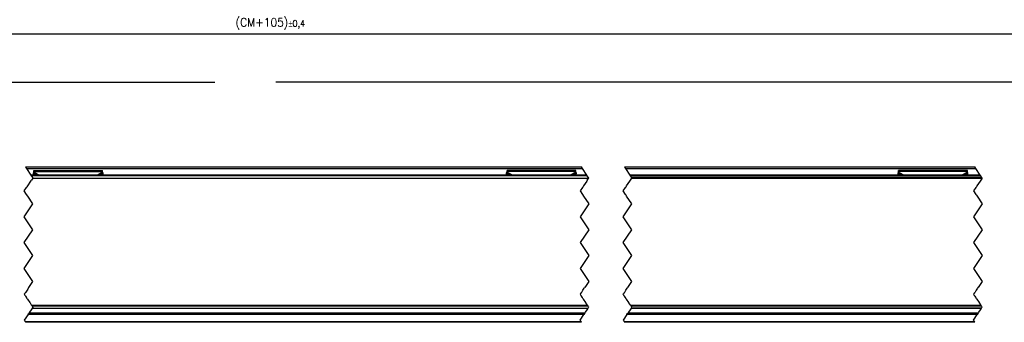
# Model space of a CAD drawing. Header units: millimetres. Extents: x -418 to 2050, y -784 to 1107.
# Tile 10 of 61: x -36 to 193, y 24 to 95. Entities that reach past the tile are written whole.
import ezdxf

# ---------------------------------------------------------------- set-up
doc = ezdxf.new("R2010")
doc.units = ezdxf.units.MM
doc.linetypes.add('DOT_CENTER', pattern=[14, 12, -1, 0, -1])
doc.layers.add('1', color=7, linetype='Continuous')
doc.styles.add('CONVERTER_12', font='txt.shx', dxfattribs={"width": 0.9})
doc.dimstyles.new('ME10_DIM_25', dxfattribs={"dimtxt": 2, "dimasz": 2, "dimexe": 1, "dimexo": 1, "dimgap": 1, "dimtad": 1, "dimdsep": 46, "dimtxsty": 'CONVERTER_12', "dimsah": 1, "dimcen": 0.09, "dimclrd": 2, "dimclre": 2, "dimclrt": 2, "dimadec": 0, "dimazin": 0, "dimtol": 1, "dimtp": 0.4, "dimtm": 0.4, "dimtfac": 0.75, "dimtdec": 0, "dimtix": 1, "dimtmove": 0, "dimatfit": 3, "dimfxl": 1, "dimtolj": 1, "dimtzin": 0, "dimarcsym": 0})
doc.dimstyles.get("Standard").update_dxf_attribs({"dimtxt": 0.18, "dimasz": 0.18, "dimexe": 0.18, "dimexo": 0.0625, "dimgap": 0.09, "dimtad": 0, "dimtih": 1, "dimtoh": 1, "dimdec": 4, "dimzin": 0, "dimdsep": 46, "dimtxsty": 'Standard', "dimcen": 0.09, "dimadec": 0, "dimazin": 0, "dimtfac": 1, "dimtdec": 4, "dimtofl": 0, "dimtmove": 0, "dimatfit": 3, "dimfxl": 1, "dimtolj": 1, "dimtzin": 0, "dimarcsym": 0})

# ---------------------------------------------------------------- blocks, each defined once
blk = doc.blocks.new('REGLA_SV2-1340__16', base_point=(-302.89, 26.25))
at = {"color": 2, "linetype": 'DOT_CENTER'}
for p, q in [((-33.08, 58.45), (-32.97, 58.29)), ((-33.08, 57.05), (-32.95, 57.24)), ((-32.97, 58.29), (-32.94, 58.25)), ((-32.62, 57.76), (-32.95, 57.24)), ((-32.94, 58.25), (-32.81, 58.05)), ((-32.81, 58.05), (-32.75, 57.96)), ((-32.75, 57.96), (-32.74, 57.95)), ((-32.74, 57.95), (-32.62, 57.76)), ((96.24, 58.29), (96.14, 58.45)), ((96.27, 57.24), (96.14, 57.05)), ((96.27, 58.25), (96.24, 58.29)), ((96.41, 58.05), (96.27, 58.25)), ((96.27, 57.24), (96.61, 57.75)), ((96.47, 57.96), (96.41, 58.05)), ((96.48, 57.95), (96.47, 57.96)), ((96.61, 57.75), (96.48, 57.95)), ((106.14, 58.45), (106.24, 58.29)), ((106.14, 57.05), (106.27, 57.24)), ((106.24, 58.29), (106.27, 58.25)), ((106.27, 58.25), (106.41, 58.05)), ((106.27, 57.24), (106.6, 57.76)), ((106.41, 58.05), (106.47, 57.96)), ((106.47, 57.96), (106.48, 57.95)), ((106.48, 57.95), (106.6, 57.76)), ((187.68, 58.29), (187.58, 58.45)), ((187.71, 57.25), (187.58, 57.05)), ((187.71, 58.25), (187.68, 58.29)), ((187.85, 58.05), (187.71, 58.25)), ((188.04, 57.76), (187.71, 57.25)), ((187.91, 57.96), (187.85, 58.05)), ((187.92, 57.95), (187.91, 57.96)), ((188.04, 57.76), (187.92, 57.95)), ((-34.61, 54.75), (-34.08, 55.55)), ((-34.08, 55.55), (-33.94, 55.75)), ((-33.94, 55.75), (-33.81, 55.95)), ((-33.81, 55.95), (-33.08, 57.05)), ((95.14, 55.55), (94.61, 54.75)), ((95.27, 55.75), (95.14, 55.55)), ((95.41, 55.95), (95.27, 55.75)), ((96.14, 57.05), (95.41, 55.95)), ((104.61, 54.75), (105.14, 55.55)), ((105.14, 55.55), (105.27, 55.75)), ((105.27, 55.75), (105.41, 55.95)), ((105.41, 55.95), (106.13, 57.04)), ((106.13, 57.04), (106.14, 57.05)), ((186.58, 55.55), (186.05, 54.75)), ((186.71, 55.75), (186.58, 55.55)), ((186.84, 55.95), (186.71, 55.75)), ((187.57, 57.04), (186.84, 55.95)), ((187.58, 57.05), (187.57, 57.04)), ((-34.07, 53.95), (-34.61, 54.75)), ((-33.81, 53.55), (-34.07, 53.95)), ((-32.61, 51.75), (-33.81, 53.55)), ((94.61, 54.75), (95.14, 53.95)), ((95.14, 53.95), (95.41, 53.55)), ((95.41, 53.55), (96.61, 51.75)), ((105.14, 53.95), (104.61, 54.75)), ((105.28, 53.75), (105.14, 53.95)), ((105.41, 53.55), (105.28, 53.75)), ((106.61, 51.75), (105.41, 53.55)), ((186.05, 54.75), (186.58, 53.95)), ((186.58, 53.95), (186.71, 53.75)), ((186.71, 53.75), (186.85, 53.55)), ((186.85, 53.55), (188.05, 51.75)), ((-34.61, 48.75), (-32.61, 51.75)), ((96.61, 51.75), (94.61, 48.75)), ((104.61, 48.75), (106.61, 51.75)), ((188.05, 51.75), (186.05, 48.75)), ((-32.61, 45.75), (-34.61, 48.75)), ((94.61, 48.75), (96.61, 45.75)), ((106.61, 45.75), (104.61, 48.75)), ((186.05, 48.75), (188.05, 45.75)), ((-34.61, 42.75), (-32.61, 45.75)), ((96.61, 45.75), (94.61, 42.75)), ((104.61, 42.75), (106.61, 45.75)), ((188.05, 45.75), (186.05, 42.75)), ((-32.61, 39.75), (-34.61, 42.75)), ((94.61, 42.75), (96.61, 39.75)), ((106.61, 39.75), (104.61, 42.75)), ((186.05, 42.75), (188.05, 39.75)), ((-34.61, 36.75), (-32.61, 39.75)), ((96.61, 39.75), (94.61, 36.75)), ((104.61, 36.75), (106.61, 39.75)), ((188.05, 39.75), (186.05, 36.75)), ((-32.61, 33.75), (-34.61, 36.75)), ((94.61, 36.75), (96.61, 33.75)), ((106.61, 33.75), (104.61, 36.75)), ((186.05, 36.75), (188.05, 33.75)), ((-33.67, 32.15), (-33.8, 31.96)), ((-33.58, 32.29), (-33.67, 32.15)), ((-33.57, 32.32), (-33.58, 32.29)), ((-33.57, 32.32), (-33.54, 32.36)), ((-33.54, 32.36), (-32.61, 33.75)), ((95.41, 31.96), (95.54, 32.15)), ((95.54, 32.15), (95.63, 32.29)), ((95.63, 32.29), (95.65, 32.32)), ((95.68, 32.36), (95.65, 32.32)), ((96.61, 33.75), (95.68, 32.36)), ((105.25, 31.72), (105.54, 32.15)), ((105.54, 32.15), (105.63, 32.29)), ((105.63, 32.29), (105.65, 32.32)), ((105.65, 32.32), (106.61, 33.75)), ((186.98, 32.15), (186.69, 31.72)), ((187.07, 32.29), (186.98, 32.15)), ((187.09, 32.32), (187.07, 32.29)), ((188.05, 33.75), (187.09, 32.32)), ((-34.61, 30.75), (-34.53, 30.87)), ((-34.5, 30.59), (-34.61, 30.75)), ((-34.53, 30.87), (-34.5, 30.91)), ((-34.48, 30.95), (-34.5, 30.91)), ((-34.47, 30.55), (-34.5, 30.59)), ((-34.44, 31.01), (-34.48, 30.95)), ((-34.43, 30.49), (-34.47, 30.55)), ((-34.44, 31.01), (-34.41, 31.04)), ((-34.43, 30.49), (-34.32, 30.32)), ((-34.41, 31.04), (-34.39, 31.08)), ((-34.39, 31.08), (-34.38, 31.09)), ((-34.36, 31.12), (-34.38, 31.09)), ((-34.35, 31.15), (-34.36, 31.12)), ((-34.32, 31.18), (-34.35, 31.15)), ((-34.32, 31.18), (-34.26, 31.28)), ((-34.32, 30.32), (-34.18, 30.11)), ((-33.96, 31.72), (-34.26, 31.28)), ((-34.18, 30.11), (-34.1, 29.99)), ((-34.1, 29.99), (-34.09, 29.96)), ((-34.09, 29.96), (-34.08, 29.95)), ((-34.08, 29.95), (-34.07, 29.94)), ((-34.07, 29.94), (-33.99, 29.81)), ((-33.9, 29.69), (-33.99, 29.81)), ((-33.8, 31.96), (-33.96, 31.72)), ((94.69, 30.87), (94.61, 30.75)), ((94.61, 30.75), (94.71, 30.59)), ((94.71, 30.91), (94.69, 30.87)), ((94.71, 30.91), (94.74, 30.95)), ((94.71, 30.59), (94.74, 30.55)), ((94.74, 30.95), (94.78, 31.01)), ((94.74, 30.55), (94.78, 30.49)), ((94.8, 31.04), (94.78, 31.01)), ((94.89, 30.32), (94.78, 30.49)), ((94.83, 31.08), (94.8, 31.04)), ((94.83, 31.09), (94.86, 31.12)), ((94.83, 31.09), (94.83, 31.08)), ((94.86, 31.12), (94.87, 31.15)), ((94.87, 31.15), (94.9, 31.18)), ((95.04, 30.11), (94.89, 30.32)), ((94.96, 31.28), (94.9, 31.18)), ((94.96, 31.28), (95.25, 31.72)), ((95.12, 29.99), (95.04, 30.11)), ((95.13, 29.96), (95.12, 29.99)), ((95.14, 29.95), (95.13, 29.96)), ((95.15, 29.94), (95.14, 29.95)), ((95.23, 29.81), (95.15, 29.94)), ((95.23, 29.81), (95.31, 29.69)), ((95.25, 31.72), (95.41, 31.96)), ((104.61, 30.75), (104.69, 30.87)), ((104.71, 30.59), (104.61, 30.75)), ((104.69, 30.87), (104.71, 30.91)), ((104.71, 30.91), (104.74, 30.95)), ((104.74, 30.55), (104.71, 30.59)), ((104.74, 30.95), (104.8, 31.04)), ((104.78, 30.49), (104.74, 30.55)), ((104.89, 30.32), (104.78, 30.49)), ((104.8, 31.04), (104.83, 31.09)), ((104.83, 31.09), (104.86, 31.12)), ((104.86, 31.12), (104.96, 31.28)), ((105.04, 30.11), (104.89, 30.32)), ((104.96, 31.28), (105.25, 31.72)), ((105.12, 29.99), (105.04, 30.11)), ((105.13, 29.96), (105.12, 29.99)), ((105.14, 29.95), (105.13, 29.96)), ((105.23, 29.81), (105.14, 29.95)), ((105.26, 29.77), (105.23, 29.81)), ((105.28, 29.74), (105.26, 29.77)), ((186.13, 30.87), (186.05, 30.75)), ((186.05, 30.75), (186.15, 30.59)), ((186.15, 30.91), (186.13, 30.87)), ((186.18, 30.95), (186.15, 30.91)), ((186.15, 30.59), (186.18, 30.55)), ((186.24, 31.04), (186.18, 30.95)), ((186.18, 30.55), (186.22, 30.49)), ((186.22, 30.49), (186.33, 30.32)), ((186.27, 31.09), (186.24, 31.04)), ((186.29, 31.12), (186.27, 31.09)), ((186.4, 31.28), (186.29, 31.12)), ((186.33, 30.32), (186.47, 30.11)), ((186.69, 31.72), (186.4, 31.28)), ((186.47, 30.11), (186.55, 29.99)), ((186.55, 29.99), (186.57, 29.96)), ((186.57, 29.96), (186.58, 29.95)), ((186.58, 29.95), (186.67, 29.81)), ((186.67, 29.81), (186.7, 29.77)), ((186.7, 29.77), (186.72, 29.74)), ((-33.87, 29.64), (-33.9, 29.69)), ((-33.87, 29.64), (-33.32, 28.82)), ((-33.32, 28.82), (-33.27, 28.73)), ((-33.27, 28.73), (-33.08, 28.46)), ((-33.08, 28.46), (-32.97, 28.3)), ((-32.97, 28.3), (-32.9, 28.19)), ((-32.9, 28.19), (-32.88, 28.15)), ((-32.88, 28.15), (-32.87, 28.14)), ((-32.87, 28.14), (-32.76, 27.98)), ((-32.75, 27.54), (-32.87, 27.36)), ((-32.76, 27.98), (-32.75, 27.96)), ((-32.75, 27.96), (-32.67, 27.84)), ((-32.74, 27.56), (-32.75, 27.54)), ((-32.65, 27.68), (-32.74, 27.56)), ((-32.67, 27.84), (-32.61, 27.75)), ((-32.61, 27.75), (-32.65, 27.69)), ((-32.65, 27.69), (-32.65, 27.68)), ((95.31, 29.69), (95.35, 29.64)), ((95.89, 28.82), (95.35, 29.64)), ((95.95, 28.73), (95.89, 28.82)), ((96.13, 28.46), (95.95, 28.73)), ((96.24, 28.3), (96.13, 28.46)), ((96.31, 28.19), (96.24, 28.3)), ((96.34, 28.15), (96.31, 28.19)), ((96.35, 28.14), (96.34, 28.15)), ((96.46, 27.98), (96.35, 28.14)), ((96.35, 27.36), (96.46, 27.54)), ((96.47, 27.96), (96.46, 27.98)), ((96.46, 27.54), (96.48, 27.56)), ((96.55, 27.84), (96.47, 27.96)), ((96.48, 27.56), (96.56, 27.68)), ((96.61, 27.75), (96.55, 27.84)), ((96.56, 27.68), (96.57, 27.69)), ((96.57, 27.69), (96.61, 27.75)), ((105.31, 29.69), (105.28, 29.74)), ((105.35, 29.64), (105.31, 29.69)), ((105.89, 28.82), (105.35, 29.64)), ((105.95, 28.73), (105.89, 28.82)), ((106.13, 28.46), (105.95, 28.73)), ((106.2, 28.36), (106.13, 28.46)), ((106.24, 28.3), (106.2, 28.36)), ((106.31, 28.19), (106.24, 28.3)), ((106.34, 28.15), (106.31, 28.19)), ((106.34, 28.15), (106.35, 28.14)), ((106.35, 28.14), (106.46, 27.98)), ((106.46, 27.54), (106.35, 27.36)), ((106.46, 27.98), (106.47, 27.96)), ((106.48, 27.55), (106.46, 27.54)), ((106.47, 27.96), (106.55, 27.84)), ((106.56, 27.68), (106.48, 27.55)), ((106.55, 27.84), (106.61, 27.75)), ((106.57, 27.69), (106.56, 27.68)), ((106.61, 27.75), (106.57, 27.69)), ((186.72, 29.74), (186.75, 29.69)), ((186.75, 29.69), (186.79, 29.64)), ((186.79, 29.64), (187.33, 28.82)), ((187.33, 28.82), (187.39, 28.73)), ((187.39, 28.73), (187.57, 28.46)), ((187.57, 28.46), (187.64, 28.36)), ((187.64, 28.36), (187.68, 28.3)), ((187.68, 28.3), (187.75, 28.19)), ((187.75, 28.19), (187.78, 28.15)), ((187.79, 28.14), (187.78, 28.15)), ((187.89, 27.98), (187.79, 28.14)), ((187.79, 27.36), (187.9, 27.54)), ((187.91, 27.96), (187.89, 27.98)), ((187.9, 27.54), (187.92, 27.55)), ((187.99, 27.84), (187.91, 27.96)), ((187.92, 27.55), (188, 27.68)), ((188.05, 27.75), (187.99, 27.84)), ((188, 27.68), (188.01, 27.69)), ((188.01, 27.69), (188.05, 27.75)), ((-33.53, 26.37), (-33.61, 26.25)), ((-33.47, 26.45), (-33.53, 26.37)), ((-33.38, 26.59), (-33.47, 26.45)), ((-33, 27.16), (-33.38, 26.59)), ((-32.87, 27.36), (-33, 27.16)), ((95.61, 26.25), (95.68, 26.37)), ((95.68, 26.37), (95.74, 26.45)), ((95.74, 26.45), (95.84, 26.59)), ((95.84, 26.59), (96.21, 27.16)), ((96.21, 27.16), (96.35, 27.36)), ((105.68, 26.37), (105.61, 26.25)), ((105.74, 26.45), (105.68, 26.37)), ((105.84, 26.59), (105.74, 26.45)), ((106.21, 27.16), (105.84, 26.59)), ((106.35, 27.36), (106.21, 27.16)), ((187.05, 26.25), (187.12, 26.37)), ((187.12, 26.37), (187.18, 26.45)), ((187.18, 26.45), (187.28, 26.59)), ((187.28, 26.59), (187.65, 27.16)), ((187.65, 27.16), (187.79, 27.36))]:
    blk.add_line(p, q, dxfattribs=at)
at = {"color": 7, "linetype": 'Continuous'}
for p, q in [((96.14, 58.45), (-33.08, 58.45)), ((-32.62, 57.76), (96.61, 57.75)), ((187.58, 58.45), (106.14, 58.45)), ((106.47, 57.96), (187.91, 57.96)), ((-32.75, 27.54), (96.46, 27.54)), ((106.46, 27.54), (187.9, 27.54)), ((-33.61, 26.25), (95.61, 26.25)), ((105.61, 26.25), (187.05, 26.25))]:
    blk.add_line(p, q, dxfattribs=at)
at = {"color": 3, "linetype": 'Continuous'}
for p, q in [((96.27, 58.25), (-32.94, 58.25)), ((178.3, 58.25), (106.27, 58.25)), ((106.6, 57.76), (188.04, 57.76)), ((179.81, 58.25), (178.3, 58.25)), ((187.71, 58.25), (179.81, 58.25)), ((96.34, 28.15), (-32.88, 28.15)), ((96.46, 27.98), (-32.76, 27.98)), ((-32.74, 27.56), (96.48, 27.56)), ((187.78, 28.15), (106.34, 28.15)), ((187.89, 27.98), (106.46, 27.98)), ((187.92, 27.55), (106.48, 27.55)), ((-33.47, 26.45), (95.74, 26.45)), ((105.74, 26.45), (187.18, 26.45))]:
    blk.add_line(p, q, dxfattribs=at)
blk = doc.blocks.new('SOPORTE_SV2__18', base_point=(-302.89, 24.25))
at = {"color": 2, "linetype": 'DOT_CENTER'}
for p, q in [((-34.34, 60.35), (-34.11, 59.99)), ((-34.11, 59.99), (-33.08, 58.45)), ((95.11, 59.99), (94.88, 60.35)), ((96.14, 58.45), (95.11, 59.99)), ((104.88, 60.35), (105.11, 59.99)), ((105.11, 59.99), (106.14, 58.45)), ((186.55, 59.99), (186.31, 60.35)), ((187.58, 58.45), (186.55, 59.99)), ((-33.08, 58.45), (-32.97, 58.29)), ((-32.94, 58.25), (-32.81, 58.05)), ((-32.62, 57.76), (-32.94, 57.25)), ((-32.81, 58.05), (-32.75, 57.96)), ((-32.75, 57.96), (-32.74, 57.95)), ((-32.74, 57.95), (-32.62, 57.76)), ((96.24, 58.29), (96.14, 58.45)), ((96.27, 57.25), (96.61, 57.75)), ((96.47, 57.96), (96.41, 58.05)), ((96.48, 57.95), (96.47, 57.96)), ((96.61, 57.75), (96.48, 57.95)), ((106.14, 58.45), (106.24, 58.29)), ((106.27, 58.25), (106.41, 58.05)), ((106.27, 57.25), (106.61, 57.75)), ((106.41, 58.05), (106.47, 57.96)), ((106.47, 57.96), (106.48, 57.95)), ((106.48, 57.95), (106.61, 57.75)), ((187.68, 58.29), (187.58, 58.45)), ((187.71, 57.25), (187.58, 57.05)), ((187.71, 58.25), (187.68, 58.29)), ((187.85, 58.05), (187.71, 58.25)), ((188.05, 57.75), (187.71, 57.25)), ((-34.61, 54.75), (-34.08, 55.55)), ((-34.08, 55.55), (-33.94, 55.75)), ((-33.81, 55.95), (-33.08, 57.05)), ((95.14, 55.55), (94.61, 54.75)), ((95.27, 55.75), (95.14, 55.55)), ((95.41, 55.95), (95.27, 55.75)), ((96.14, 57.05), (95.41, 55.95)), ((104.61, 54.75), (105.14, 55.55)), ((105.14, 55.55), (105.27, 55.75)), ((105.27, 55.75), (105.41, 55.95)), ((105.41, 55.95), (106.13, 57.04)), ((106.13, 57.04), (106.14, 57.05)), ((186.58, 55.55), (186.05, 54.75)), ((186.71, 55.75), (186.58, 55.55)), ((187.57, 57.04), (186.84, 55.95)), ((187.58, 57.05), (187.57, 57.04)), ((-34.07, 53.95), (-34.61, 54.75)), ((-32.61, 51.75), (-33.81, 53.55)), ((94.61, 54.75), (95.14, 53.95)), ((95.41, 53.55), (96.61, 51.75)), ((105.14, 53.95), (104.61, 54.75)), ((105.28, 53.75), (105.14, 53.95)), ((105.41, 53.55), (105.28, 53.75)), ((106.61, 51.75), (105.41, 53.55)), ((186.05, 54.75), (186.58, 53.95)), ((186.58, 53.95), (186.71, 53.75)), ((186.71, 53.75), (186.85, 53.55)), ((186.85, 53.55), (188.05, 51.75)), ((-34.61, 48.75), (-32.61, 51.75)), ((96.61, 51.75), (94.61, 48.75)), ((104.61, 48.75), (106.61, 51.75)), ((188.05, 51.75), (186.05, 48.75)), ((-32.61, 45.75), (-34.61, 48.75)), ((94.61, 48.75), (96.61, 45.75)), ((106.61, 45.75), (104.61, 48.75)), ((186.05, 48.75), (188.05, 45.75)), ((-34.61, 42.75), (-32.61, 45.75)), ((96.61, 45.75), (94.61, 42.75)), ((104.61, 42.75), (106.61, 45.75)), ((188.05, 45.75), (186.05, 42.75)), ((-32.61, 39.75), (-34.61, 42.75)), ((94.61, 42.75), (96.61, 39.75)), ((106.61, 39.75), (104.61, 42.75)), ((186.05, 42.75), (188.05, 39.75)), ((-34.61, 36.75), (-32.61, 39.75)), ((96.61, 39.75), (94.61, 36.75)), ((104.61, 36.75), (106.61, 39.75)), ((188.05, 39.75), (186.05, 36.75)), ((-32.61, 33.75), (-34.61, 36.75)), ((94.61, 36.75), (96.61, 33.75)), ((106.61, 33.75), (104.61, 36.75)), ((186.05, 36.75), (188.05, 33.75)), ((-33.67, 32.15), (-33.8, 31.96)), ((-33.58, 32.29), (-33.67, 32.15)), ((-33.57, 32.32), (-33.58, 32.29)), ((-33.57, 32.32), (-33.54, 32.36)), ((-33.54, 32.36), (-32.61, 33.75)), ((95.41, 31.96), (95.54, 32.15)), ((95.54, 32.15), (95.63, 32.29)), ((95.63, 32.29), (95.65, 32.32)), ((95.68, 32.36), (95.65, 32.32)), ((96.61, 33.75), (95.68, 32.36)), ((105.25, 31.72), (105.54, 32.15)), ((105.54, 32.15), (105.63, 32.29)), ((105.63, 32.29), (105.65, 32.32)), ((105.65, 32.32), (106.61, 33.75)), ((186.98, 32.15), (186.69, 31.72)), ((187.07, 32.29), (186.98, 32.15)), ((187.09, 32.32), (187.07, 32.29)), ((188.05, 33.75), (187.09, 32.32)), ((-34.61, 30.75), (-34.53, 30.87)), ((-34.5, 30.59), (-34.61, 30.75)), ((-34.53, 30.87), (-34.5, 30.91)), ((-34.48, 30.95), (-34.5, 30.91)), ((-34.47, 30.55), (-34.5, 30.59)), ((-34.44, 31.01), (-34.48, 30.95)), ((-34.43, 30.49), (-34.47, 30.55)), ((-34.44, 31.01), (-34.41, 31.04)), ((-34.43, 30.49), (-34.32, 30.32)), ((-34.41, 31.04), (-34.39, 31.08)), ((-34.39, 31.08), (-34.38, 31.09)), ((-34.36, 31.12), (-34.38, 31.09)), ((-34.35, 31.15), (-34.36, 31.12)), ((-34.32, 31.18), (-34.35, 31.15)), ((-34.32, 31.18), (-34.26, 31.28)), ((-34.32, 30.32), (-34.18, 30.11)), ((-33.96, 31.72), (-34.26, 31.28)), ((-34.18, 30.11), (-34.1, 29.99)), ((-34.1, 29.99), (-34.09, 29.96)), ((-34.09, 29.96), (-34.08, 29.95)), ((-34.08, 29.95), (-34.07, 29.94)), ((-34.07, 29.94), (-33.99, 29.81)), ((-33.9, 29.69), (-33.99, 29.81)), ((-33.8, 31.96), (-33.96, 31.72)), ((94.69, 30.87), (94.61, 30.75)), ((94.61, 30.75), (94.71, 30.59)), ((94.71, 30.91), (94.69, 30.87)), ((94.71, 30.91), (94.74, 30.95)), ((94.71, 30.59), (94.74, 30.55)), ((94.74, 30.95), (94.78, 31.01)), ((94.74, 30.55), (94.78, 30.49)), ((94.8, 31.04), (94.78, 31.01)), ((94.89, 30.32), (94.78, 30.49)), ((94.83, 31.08), (94.8, 31.04)), ((94.83, 31.09), (94.86, 31.12)), ((94.83, 31.09), (94.83, 31.08)), ((94.86, 31.12), (94.87, 31.15)), ((94.87, 31.15), (94.9, 31.18)), ((95.04, 30.11), (94.89, 30.32)), ((94.96, 31.28), (94.9, 31.18)), ((94.96, 31.28), (95.25, 31.72)), ((95.12, 29.99), (95.04, 30.11)), ((95.13, 29.96), (95.12, 29.99)), ((95.14, 29.95), (95.13, 29.96)), ((95.15, 29.94), (95.14, 29.95)), ((95.23, 29.81), (95.15, 29.94)), ((95.23, 29.81), (95.31, 29.69)), ((95.25, 31.72), (95.41, 31.96)), ((104.61, 30.75), (104.69, 30.87)), ((104.71, 30.59), (104.61, 30.75)), ((104.69, 30.87), (104.71, 30.91)), ((104.71, 30.91), (104.74, 30.95)), ((104.74, 30.55), (104.71, 30.59)), ((104.74, 30.95), (104.8, 31.04)), ((104.78, 30.49), (104.74, 30.55)), ((104.89, 30.32), (104.78, 30.49)), ((104.8, 31.04), (104.83, 31.09)), ((104.83, 31.09), (104.86, 31.12)), ((104.86, 31.12), (104.96, 31.28)), ((105.04, 30.11), (104.89, 30.32)), ((104.96, 31.28), (105.25, 31.72)), ((105.12, 29.99), (105.04, 30.11)), ((105.13, 29.96), (105.12, 29.99)), ((105.14, 29.95), (105.13, 29.96)), ((105.23, 29.81), (105.14, 29.95)), ((105.26, 29.77), (105.23, 29.81)), ((105.28, 29.74), (105.26, 29.77)), ((186.13, 30.87), (186.05, 30.75)), ((186.05, 30.75), (186.15, 30.59)), ((186.15, 30.91), (186.13, 30.87)), ((186.18, 30.95), (186.15, 30.91)), ((186.15, 30.59), (186.18, 30.55)), ((186.24, 31.04), (186.18, 30.95)), ((186.18, 30.55), (186.22, 30.49)), ((186.22, 30.49), (186.33, 30.32)), ((186.27, 31.09), (186.24, 31.04)), ((186.29, 31.12), (186.27, 31.09)), ((186.4, 31.28), (186.29, 31.12)), ((186.33, 30.32), (186.47, 30.11)), ((186.69, 31.72), (186.4, 31.28)), ((186.47, 30.11), (186.55, 29.99)), ((186.55, 29.99), (186.57, 29.96)), ((186.57, 29.96), (186.58, 29.95)), ((186.58, 29.95), (186.67, 29.81)), ((186.67, 29.81), (186.7, 29.77)), ((186.7, 29.77), (186.72, 29.74)), ((-33.87, 29.64), (-33.9, 29.69)), ((-33.87, 29.64), (-33.32, 28.82)), ((-33.32, 28.82), (-33.27, 28.73)), ((-33.27, 28.73), (-33.08, 28.46)), ((-33.08, 28.46), (-32.97, 28.3)), ((-32.97, 28.3), (-32.9, 28.19)), ((-32.9, 28.19), (-32.88, 28.15)), ((-32.88, 28.15), (-32.87, 28.14)), ((-32.87, 28.14), (-32.76, 27.98)), ((-32.75, 27.54), (-32.87, 27.36)), ((-32.76, 27.98), (-32.75, 27.96)), ((-32.75, 27.96), (-32.67, 27.84)), ((-32.74, 27.56), (-32.75, 27.54)), ((-32.65, 27.68), (-32.74, 27.56)), ((-32.67, 27.84), (-32.61, 27.75)), ((-32.61, 27.75), (-32.65, 27.69)), ((-32.65, 27.69), (-32.65, 27.68)), ((95.31, 29.69), (95.35, 29.64)), ((95.89, 28.82), (95.35, 29.64)), ((95.95, 28.73), (95.89, 28.82)), ((96.13, 28.46), (95.95, 28.73)), ((96.24, 28.3), (96.13, 28.46)), ((96.31, 28.19), (96.24, 28.3)), ((96.34, 28.15), (96.31, 28.19)), ((96.35, 28.14), (96.34, 28.15)), ((96.46, 27.98), (96.35, 28.14)), ((96.35, 27.36), (96.46, 27.54)), ((96.47, 27.96), (96.46, 27.98)), ((96.46, 27.54), (96.48, 27.56)), ((96.55, 27.84), (96.47, 27.96)), ((96.48, 27.56), (96.56, 27.68)), ((96.61, 27.75), (96.55, 27.84)), ((96.56, 27.68), (96.57, 27.69)), ((96.57, 27.69), (96.61, 27.75)), ((105.31, 29.69), (105.28, 29.74)), ((105.35, 29.64), (105.31, 29.69)), ((105.89, 28.82), (105.35, 29.64)), ((105.95, 28.73), (105.89, 28.82)), ((106.13, 28.46), (105.95, 28.73)), ((106.2, 28.36), (106.13, 28.46)), ((106.24, 28.3), (106.2, 28.36)), ((106.31, 28.19), (106.24, 28.3)), ((106.34, 28.15), (106.31, 28.19)), ((106.34, 28.15), (106.35, 28.14)), ((106.35, 28.14), (106.46, 27.98)), ((106.46, 27.54), (106.35, 27.36)), ((106.46, 27.98), (106.47, 27.96)), ((106.48, 27.55), (106.46, 27.54)), ((106.47, 27.96), (106.55, 27.84)), ((106.56, 27.68), (106.48, 27.55)), ((106.55, 27.84), (106.61, 27.75)), ((106.57, 27.69), (106.56, 27.68)), ((106.61, 27.75), (106.57, 27.69)), ((186.72, 29.74), (186.75, 29.69)), ((186.75, 29.69), (186.79, 29.64)), ((186.79, 29.64), (187.33, 28.82)), ((187.33, 28.82), (187.39, 28.73)), ((187.39, 28.73), (187.57, 28.46)), ((187.57, 28.46), (187.64, 28.36)), ((187.64, 28.36), (187.68, 28.3)), ((187.68, 28.3), (187.75, 28.19)), ((187.75, 28.19), (187.78, 28.15)), ((187.79, 28.14), (187.78, 28.15)), ((187.89, 27.98), (187.79, 28.14)), ((187.79, 27.36), (187.9, 27.54)), ((187.91, 27.96), (187.89, 27.98)), ((187.9, 27.54), (187.92, 27.55)), ((187.99, 27.84), (187.91, 27.96)), ((187.92, 27.55), (188, 27.68)), ((188.05, 27.75), (187.99, 27.84)), ((188, 27.68), (188.01, 27.69)), ((188.01, 27.69), (188.05, 27.75)), ((-33.74, 26.05), (-34.61, 24.75)), ((-33.74, 26.05), (-33.61, 26.25)), ((-33.53, 26.37), (-33.61, 26.25)), ((-33.47, 26.45), (-33.53, 26.37)), ((-33.38, 26.59), (-33.47, 26.45)), ((-33, 27.16), (-33.38, 26.59)), ((-32.87, 27.36), (-33, 27.16)), ((94.61, 24.75), (95.47, 26.05)), ((95.61, 26.25), (95.47, 26.05)), ((95.61, 26.25), (95.68, 26.37)), ((95.68, 26.37), (95.74, 26.45)), ((95.74, 26.45), (95.84, 26.59)), ((95.84, 26.59), (96.21, 27.16)), ((96.21, 27.16), (96.35, 27.36)), ((105.47, 26.05), (104.61, 24.75)), ((105.47, 26.05), (105.61, 26.25)), ((105.68, 26.37), (105.61, 26.25)), ((105.74, 26.45), (105.68, 26.37)), ((105.84, 26.59), (105.74, 26.45)), ((106.21, 27.16), (105.84, 26.59)), ((106.35, 27.36), (106.21, 27.16)), ((186.05, 24.75), (186.91, 26.05)), ((187.05, 26.25), (186.91, 26.05)), ((187.05, 26.25), (187.12, 26.37)), ((187.12, 26.37), (187.18, 26.45)), ((187.18, 26.45), (187.28, 26.59)), ((187.28, 26.59), (187.65, 27.16)), ((187.65, 27.16), (187.79, 27.36)), ((-34.61, 24.75), (-34.41, 24.45)), ((-34.41, 24.45), (-34.27, 24.25)), ((94.81, 24.45), (94.61, 24.75)), ((94.94, 24.25), (94.81, 24.45)), ((104.61, 24.75), (104.81, 24.45)), ((104.81, 24.45), (104.94, 24.25)), ((186.25, 24.45), (186.05, 24.75)), ((186.38, 24.25), (186.25, 24.45))]:
    blk.add_line(p, q, dxfattribs=at)
at = {"color": 7, "linetype": 'Continuous'}
for p, q in [((-34.34, 60.35), (94.88, 60.35)), ((-32.39, 59.3), (-32.39, 59.52)), ((-32.39, 59.52), (-16.39, 59.52)), ((-16.39, 59.3), (-16.39, 59.52)), ((77.61, 59.3), (77.61, 59.52)), ((93.61, 59.52), (77.61, 59.52)), ((93.61, 59.3), (93.61, 59.52)), ((104.88, 60.35), (186.31, 60.35)), ((184.61, 59.52), (168.61, 59.52)), ((168.61, 59.3), (168.61, 59.52)), ((184.61, 59.3), (184.61, 59.52)), ((-32.5, 58.92), (-32.39, 59.13)), ((-32.49, 58.45), (-32.5, 58.92)), ((-32.39, 59.13), (-32.39, 59.3)), ((-16.39, 59.13), (-16.39, 59.3)), ((-16.28, 58.92), (-16.39, 59.13)), ((-16.29, 58.45), (-16.28, 58.92)), ((77.5, 58.92), (77.61, 59.13)), ((77.51, 58.45), (77.5, 58.92)), ((77.61, 59.13), (77.61, 59.3)), ((93.61, 59.13), (93.61, 59.3)), ((93.72, 58.92), (93.61, 59.13)), ((93.71, 58.45), (93.72, 58.92)), ((168.5, 58.92), (168.61, 59.13)), ((168.51, 58.45), (168.5, 58.92)), ((168.61, 59.13), (168.61, 59.3)), ((184.61, 59.13), (184.61, 59.3)), ((184.72, 58.92), (184.61, 59.13)), ((184.71, 58.45), (184.72, 58.92)), ((-33.61, 26.25), (95.61, 26.25)), ((105.61, 26.25), (187.05, 26.25)), ((94.94, 24.25), (-34.27, 24.25)), ((186.38, 24.25), (104.94, 24.25))]:
    blk.add_line(p, q, dxfattribs=at)
at = {"color": 3, "linetype": 'Continuous'}
for p, q in [((-34.11, 59.99), (95.11, 59.99)), ((105.11, 59.99), (186.55, 59.99)), ((-32.5, 58.92), (-31.59, 58.45)), ((-32.39, 59.3), (-16.39, 59.3)), ((-32.39, 59.13), (-31.08, 58.45)), ((-16.39, 59.13), (-17.7, 58.45)), ((-16.28, 58.92), (-17.19, 58.45)), ((77.5, 58.92), (78.41, 58.45)), ((93.61, 59.3), (77.61, 59.3)), ((77.61, 59.13), (78.92, 58.45)), ((93.61, 59.13), (92.3, 58.45)), ((93.72, 58.92), (92.81, 58.45)), ((168.5, 58.92), (169.41, 58.45)), ((184.61, 59.3), (168.61, 59.3)), ((168.61, 59.13), (169.92, 58.45)), ((179.81, 58.25), (178.3, 58.25)), ((187.71, 58.25), (179.81, 58.25)), ((184.61, 59.13), (183.3, 58.45)), ((184.72, 58.92), (183.81, 58.45)), ((95.47, 26.05), (-33.74, 26.05)), ((186.91, 26.05), (105.47, 26.05)), ((-34.41, 24.45), (94.81, 24.45)), ((104.81, 24.45), (186.25, 24.45))]:
    blk.add_line(p, q, dxfattribs=at)
blk = doc.blocks.new('REGLA_SV2-1340mm__19', base_point=(-302.89, 4.15))
for name, p in [('SOPORTE_SV2__18', (-302.89, 24.25)), ('REGLA_SV2-1340__16', (-302.89, 26.25))]:
    blk.add_blockref(name, p)
blk = doc.blocks.new('*D89')
at = {"layer": '1', "color": 2, "linetype": 'Continuous'}
for p, q in [((-302.89, 58.42), (-302.89, 92.26)), ((348.11, 58.42), (348.11, 92.26)), ((-302.89, 91.26), (348.11, 91.26))]:
    blk.add_line(p, q, dxfattribs=at)
at = {"layer": '1', "color": 2}
for points in [[(-300.89, 91.52), (-300.89, 90.99), (-302.89, 91.26)], [(346.11, 90.99), (346.11, 91.52), (348.11, 91.26)]]:
    blk.add_solid(points, dxfattribs=at)
at = {"layer": '1', "color": 2, "insert": (14.5, 92.26), "char_height": 2, "attachment_point": 7, "rotation": 0.0001, "line_spacing_factor": 0.60024, "style": 'CONVERTER_12'}
blk.add_mtext('\\C2;(CM+105)\\C2;\\H1.5;{\\Fgdt;`}0,4', dxfattribs=at)
blk = doc.blocks.new('Front1', base_point=(-215.39, 32.25))
blk.add_blockref('REGLA_SV2-1340mm__19', (-302.89, 4.152))
at = {"layer": '1'}
dim = blk.add_linear_dim(base=(-302.89, 91.255), p1=(348.11, 57.417), p2=(-302.89, 57.417), text='(CM+105)', dimstyle='ME10_DIM_25', dxfattribs=at)
dim.commit()
dim.dimension.update_dxf_attribs({"geometry": '*D89', "text_midpoint": (22.61, 93.255), "text_rotation": 0.00014})
at = {"layer": '1', "color": 2, "linetype": 'Continuous', "has_arrowhead": 0}
for points in [[(-286.153, 60.348), (-286.153, 80.022), (9.656, 80.022)], [(330.21, 60.348), (330.21, 80.022), (23.844, 80.022)]]:
    blk.add_leader(points, dimstyle='Standard', dxfattribs=at)

msp = doc.modelspace()

# ---------------------------------------------------------------- block references
msp.add_blockref('Front1', (-215.39, 32.25))

doc.saveas('drawing.dxf')
